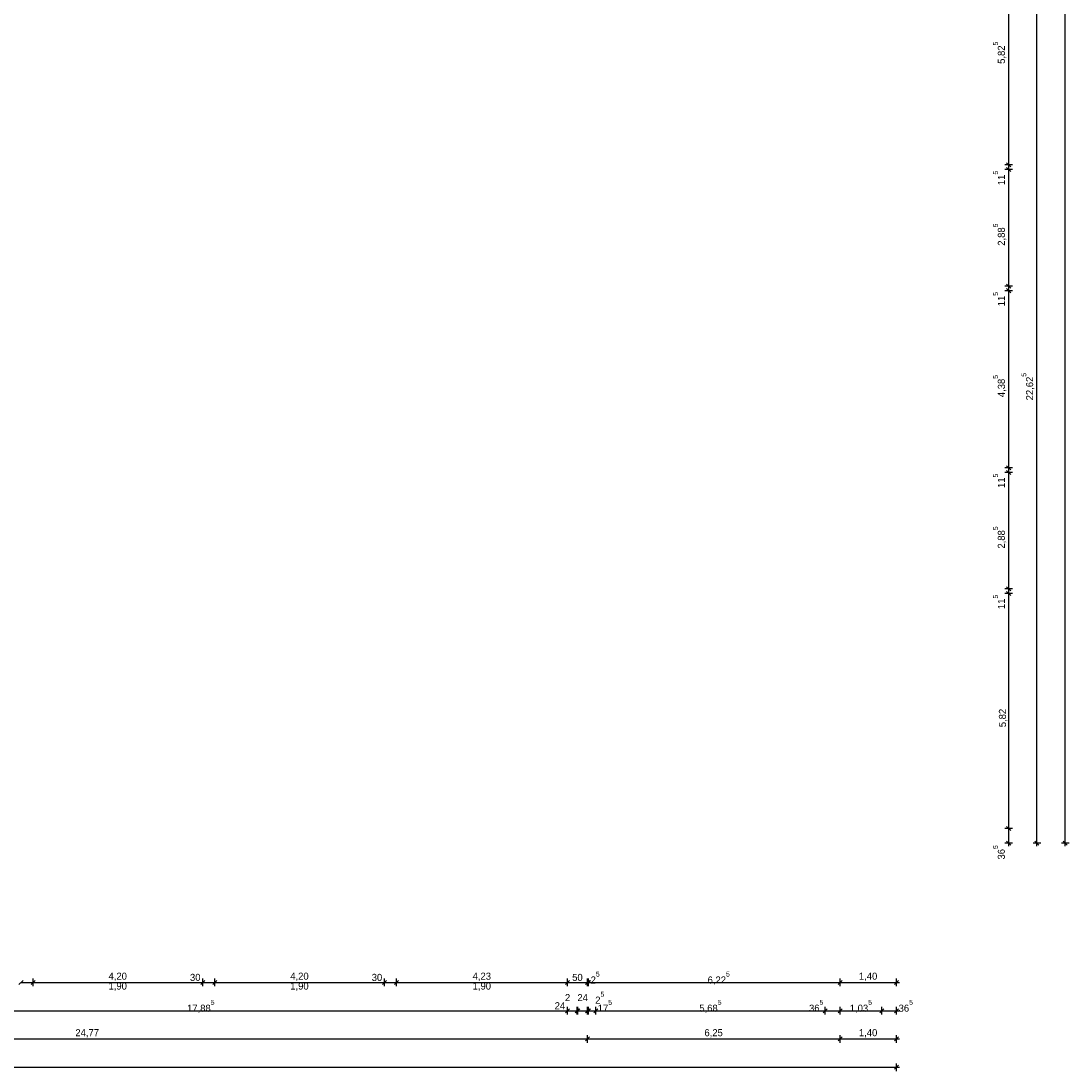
# Model space of a CAD drawing. Extents: x -28.8 to 50.4, y -5.6 to 85.1.
# Tile 15 of 29: x 22.7 to 48.7, y -5.6 to 20.4. Entities that reach past the tile are written whole.
import ezdxf

# ---------------------------------------------------------------- set-up
doc = ezdxf.new("R2010")
doc.units = 0
doc.header["$MEASUREMENT"] = 0
doc.layers.add('0._EG_2_P_BM_AUSSEN', color=7, linetype='Continuous')
doc.styles.add('ERSTELLTER_STIL_2', font='txt')

msp = doc.modelspace()

# ---------------------------------------------------------------- linework, layer by layer
at = {"layer": '0._EG_2_P_BM_AUSSEN', "linetype": 'Continuous', "ltscale": 1000}
for p, q in [((48.585, 0), (48.585, 44.375)), ((47.185, 16.8), (47.185, 22.625)), ((47.885, 0), (47.885, 22.625)), ((47.279, 16.8), (47.091, 16.8)), ((47.279, 16.685), (47.091, 16.685)), ((47.135, 16.85), (47.235, 16.75)), ((47.135, 16.735), (47.235, 16.635)), ((47.185, 16.685), (47.185, 16.8)), ((47.185, 13.8), (47.185, 16.685)), ((47.279, 13.8), (47.091, 13.8)), ((47.135, 13.85), (47.235, 13.75)), ((47.185, 13.685), (47.185, 13.8)), ((47.279, 13.685), (47.091, 13.685)), ((47.135, 13.735), (47.235, 13.635)), ((47.185, 9.3), (47.185, 13.685)), ((47.279, 9.3), (47.091, 9.3)), ((47.279, 9.185), (47.091, 9.185)), ((47.135, 9.35), (47.235, 9.25)), ((47.135, 9.235), (47.235, 9.135)), ((47.185, 9.185), (47.185, 9.3)), ((47.185, 6.3), (47.185, 9.185)), ((47.279, 6.3), (47.091, 6.3)), ((47.135, 6.35), (47.235, 6.25)), ((47.185, 6.185), (47.185, 6.3)), ((47.279, 6.185), (47.091, 6.185)), ((47.135, 6.235), (47.235, 6.135)), ((47.185, 0.365), (47.185, 6.185)), ((47.279, 0.365), (47.091, 0.365)), ((47.135, 0.415), (47.235, 0.315)), ((47.185, 0), (47.185, 0.365)), ((47.279, 0), (47.091, 0)), ((47.135, 0.05), (47.235, -0.05)), ((47.185, -0.075), (47.185, 0)), ((47.979, 0), (47.791, 0)), ((47.835, 0.05), (47.935, -0.05)), ((47.885, -0.075), (47.885, 0)), ((48.679, 0), (48.491, 0)), ((48.535, 0.05), (48.635, -0.05)), ((48.585, -0.075), (48.585, 0)), ((23.03, -3.541), (23.03, -3.353)), ((27.23, -3.541), (27.23, -3.353)), ((27.53, -3.541), (27.53, -3.353)), ((31.73, -3.541), (31.73, -3.353)), ((32.03, -3.541), (32.03, -3.353)), ((36.26, -3.541), (36.26, -3.353)), ((36.76, -3.541), (36.76, -3.353)), ((36.785, -3.541), (36.785, -3.353)), ((43.01, -3.541), (43.01, -3.353)), ((44.41, -3.541), (44.41, -3.353)), ((22.78, -3.397), (22.68, -3.497)), ((22.73, -3.447), (23.03, -3.447)), ((23.08, -3.397), (22.98, -3.497)), ((23.03, -3.447), (27.23, -3.447)), ((27.28, -3.397), (27.18, -3.497)), ((27.23, -3.447), (27.53, -3.447)), ((27.58, -3.397), (27.48, -3.497)), ((27.53, -3.447), (31.73, -3.447)), ((31.78, -3.397), (31.68, -3.497)), ((31.73, -3.447), (32.03, -3.447)), ((32.08, -3.397), (31.98, -3.497)), ((32.03, -3.447), (36.26, -3.447)), ((36.31, -3.397), (36.21, -3.497)), ((36.26, -3.447), (36.76, -3.447)), ((36.71, -3.497), (36.81, -3.397)), ((36.835, -3.397), (36.735, -3.497)), ((36.76, -3.447), (36.785, -3.447)), ((36.785, -3.447), (43.01, -3.447)), ((43.06, -3.397), (42.96, -3.497)), ((43.01, -3.447), (44.41, -3.447)), ((44.36, -3.497), (44.46, -3.397)), ((44.41, -3.447), (44.485, -3.447)), ((18.375, -4.147), (36.26, -4.147)), ((36.31, -4.097), (36.21, -4.197)), ((36.26, -4.241), (36.26, -4.053)), ((36.26, -4.147), (36.5, -4.147)), ((36.45, -4.197), (36.55, -4.097)), ((36.57, -4.097), (36.47, -4.197)), ((36.5, -4.241), (36.5, -4.053)), ((36.5, -4.147), (36.52, -4.147)), ((36.52, -4.241), (36.52, -4.053)), ((36.52, -4.147), (36.76, -4.147)), ((36.71, -4.197), (36.81, -4.097)), ((36.835, -4.097), (36.735, -4.197)), ((36.76, -4.241), (36.76, -4.053)), ((36.76, -4.147), (36.785, -4.147)), ((36.785, -4.241), (36.785, -4.053)), ((36.785, -4.147), (36.96, -4.147)), ((37.01, -4.097), (36.91, -4.197)), ((36.96, -4.241), (36.96, -4.053)), ((36.96, -4.147), (42.645, -4.147)), ((42.695, -4.097), (42.595, -4.197)), ((42.645, -4.241), (42.645, -4.053)), ((42.645, -4.147), (43.01, -4.147)), ((43.06, -4.097), (42.96, -4.197)), ((43.01, -4.241), (43.01, -4.053)), ((43.01, -4.147), (44.045, -4.147)), ((44.095, -4.097), (43.995, -4.197)), ((44.045, -4.241), (44.045, -4.053)), ((44.045, -4.147), (44.41, -4.147)), ((44.36, -4.197), (44.46, -4.097)), ((44.41, -4.241), (44.41, -4.053)), ((44.41, -4.147), (44.485, -4.147)), ((11.99, -4.847), (36.76, -4.847)), ((36.81, -4.797), (36.71, -4.897)), ((36.76, -4.941), (36.76, -4.753)), ((36.76, -4.847), (43.01, -4.847)), ((43.06, -4.797), (42.96, -4.897)), ((43.01, -4.941), (43.01, -4.753)), ((43.01, -4.847), (44.41, -4.847)), ((44.36, -4.897), (44.46, -4.797)), ((44.41, -4.941), (44.41, -4.753)), ((44.41, -4.847), (44.485, -4.847)), ((44.41, -5.641), (44.41, -5.453)), ((0, -5.547), (44.41, -5.547)), ((44.36, -5.597), (44.46, -5.497)), ((44.41, -5.547), (44.485, -5.547))]:
    msp.add_line(p, q, dxfattribs=at)

# ---------------------------------------------------------------- texts
at = {"layer": '0._EG_2_P_BM_AUSSEN', "linetype": 'Continuous', "char_height": 0.175, "attachment_point": 7, "rotation": 90, "style": 'ERSTELLTER_STIL_2'}
for s, insert in [('{5,82\\A1{\\H0.7x;\\S5^  ;}}', (47.124, 19.303)), ('{11\\A1{\\H0.7x;\\S5^  ;}}', (47.092, 16.299)), ('{2,88\\A1{\\H0.7x;\\S5^  ;}}', (47.124, 14.798)), ('{11\\A1{\\H0.7x;\\S5^  ;}}', (47.092, 13.299)), ('{4,38\\A1{\\H0.7x;\\S5^  ;}}', (47.124, 11.048)), ('{22,62\\A1{\\H0.7x;\\S5^  ;}}', (47.824, 10.969)), ('{11\\A1{\\H0.7x;\\S5^  ;}}', (47.092, 8.799)), ('{2,88\\A1{\\H0.7x;\\S5^  ;}}', (47.124, 7.298)), ('{11\\A1{\\H0.7x;\\S5^  ;}}', (47.092, 5.799)), ('{5,82}', (47.15, 2.874)), ('{36\\A1{\\H0.7x;\\S5^  ;}}', (47.093, -0.403))]:
    msp.add_mtext(s, dxfattribs=dict(at, insert=insert))
at = {"layer": '0._EG_2_P_BM_AUSSEN', "linetype": 'Continuous', "char_height": 0.175, "attachment_point": 7, "style": 'ERSTELLTER_STIL_2'}
for s, insert in [('{4,20}', (24.897, -3.412)), ('{30}', (26.914, -3.412)), ('{4,20}', (29.397, -3.412)), ('{30}', (31.414, -3.412)), ('{4,23}', (33.912, -3.412)), ('{50}', (36.377, -3.412)), ('{2\\A1{\\H0.7x;\\S5^  ;}}', (36.835, -3.474)), ('{6,22\\A1{\\H0.7x;\\S5^  ;}}', (39.731, -3.506)), ('{1,40}', (43.477, -3.412)), ('{1,90}', (24.897, -3.657)), ('{1,90}', (29.397, -3.657)), ('{1,90}', (33.912, -3.657)), ('{24}', (35.944, -4.112)), ('{2}', (36.199, -3.911)), ('{24}', (36.507, -3.911)), ('{2\\A1{\\H0.7x;\\S5^  ;}}', (36.948, -3.972)), ('{17\\A1{\\H0.7x;\\S5^  ;}}', (37.01, -4.174)), ('{36\\A1{\\H0.7x;\\S5^  ;}}', (42.242, -4.175)), ('{36\\A1{\\H0.7x;\\S5^  ;}}', (44.46, -4.175)), ('{17,88\\A1{\\H0.7x;\\S5^  ;}}', (26.842, -4.206)), ('{5,68\\A1{\\H0.7x;\\S5^  ;}}', (39.526, -4.206)), ('{1,03\\A1{\\H0.7x;\\S5^  ;}}', (43.251, -4.206)), ('{24,77}', (24.076, -4.812)), ('{6,25}', (39.652, -4.812)), ('{1,40}', (43.477, -4.812))]:
    msp.add_mtext(s, dxfattribs=dict(at, insert=insert))

doc.saveas('drawing.dxf')
